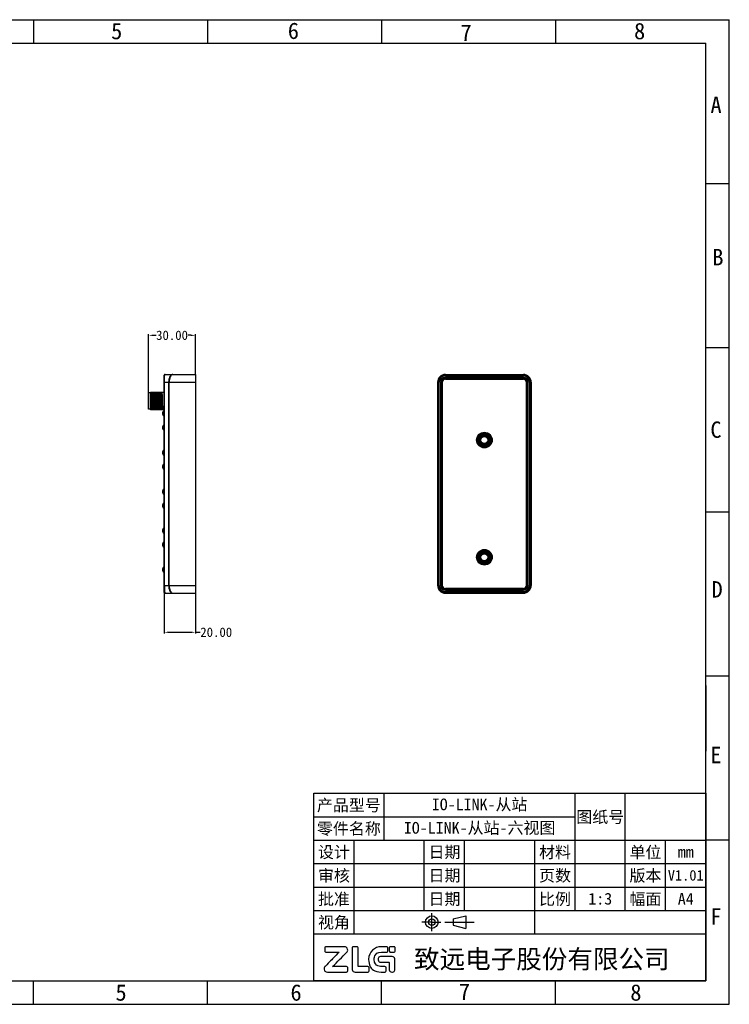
# Model space of a CAD drawing. Header units: inches. Extents: x 0 to 891, y 0 to 630.
# Tile 15 of 15: x 437 to 891, y 0 to 630. Entities that reach past the tile are written whole.
import ezdxf
from ezdxf.enums import TextEntityAlignment as Align

# ---------------------------------------------------------------- set-up
doc = ezdxf.new("R2010")
doc.units = ezdxf.units.IN
doc.header["$MEASUREMENT"] = 0
doc.layers.add('Dimension', color=150, linetype='Continuous')
doc.layers.add('Frame', color=7, linetype='Continuous')
doc.styles.get("Standard").update_dxf_attribs({"font": 'simsun.ttc', "height": 1.5})
doc.dimstyles.get("Standard").update_dxf_attribs({"dimtxt": 1.5, "dimasz": 0.75, "dimexe": 0.18, "dimexo": 0.0625, "dimgap": 0, "dimtad": 0, "dimtoh": 1, "dimzin": 0, "dimdsep": 46, "dimtxsty": 'Standard', "dimcen": 0, "dimclrd": 256, "dimclre": 256, "dimclrt": 30, "dimadec": 0, "dimazin": 0, "dimtfac": 1, "dimtofl": 0, "dimtmove": 0, "dimatfit": 3, "dimfxl": 1, "dimtolj": 1, "dimtzin": 0, "dimlwd": -1, "dimlwe": -1, "dimarcsym": 0})

# ---------------------------------------------------------------- blocks, each defined once
blk = doc.blocks.new('图框')
at = {"layer": 'Frame'}
for p, q in [((0, 210), (297, 210)), ((148.5, 210), (148.5, 205)), ((185.63, 210), (185.63, 205)), ((222.75, 210), (222.75, 205.11)), ((259.88, 210), (259.88, 205.11)), ((297, 0), (297, 210)), ((5, 205), (292, 205)), ((292, 5), (292, 205)), ((297, 175), (292, 175)), ((297, 140), (292, 140)), ((297, 105), (292, 105)), ((297, 70), (292, 70)), ((292.01, 67.97), (292.01, 53.97)), ((208.3, 45), (292, 45)), ((208.3, 5), (208.3, 45)), ((223.3, 35), (223.3, 45)), ((264.1, 20), (264.1, 45)), ((274.8, 20), (274.8, 45)), ((292, 45), (292, 5)), ((208.3, 40), (264.1, 40)), ((208.3, 35), (292, 35)), ((216.9, 15), (216.9, 35)), ((231.9, 20), (231.9, 35)), ((240.5, 20), (240.5, 35)), ((255.5, 15), (255.5, 35)), ((283.4, 20), (283.4, 35)), ((297, 35), (292, 35)), ((208.3, 30), (292, 30)), ((208.3, 25), (292, 25)), ((208.3, 20), (292, 20)), ((233.5, 15.63), (233.5, 19.41)), ((233.5, 17.52), (231.38, 17.52)), ((233.5, 17.52), (235.39, 17.52)), ((236.3, 17.52), (242.55, 17.52)), ((238.08, 18.2), (240.78, 18.87)), ((238.08, 18.2), (238.08, 16.85)), ((238.08, 16.85), (240.78, 16.17)), ((240.78, 18.87), (240.78, 16.17)), ((208.3, 15), (292, 15)), ((5, 5), (292, 5)), ((148.5, 0), (148.5, 5)), ((185.63, 0), (185.63, 5)), ((292, 5), (208.3, 5)), ((222.75, 0), (222.75, 5)), ((259.88, 0), (259.88, 5)), ((0, 0), (297, 0))]:
    blk.add_line(p, q, dxfattribs=at)
for radius in [1.35, 0.675]:
    blk.add_circle((233.5, 17.52), radius, dxfattribs=at)
for points in [[(210.91, 12.28), (210.91, 12.28), (210.77, 12.28), (210.65, 12.16), (210.65, 12.02)], [(210.65, 12.02), (210.65, 12.02), (210.65, 11.81), (210.65, 11.6), (210.65, 11.39)], [(210.65, 11.39), (210.65, 11.39), (210.65, 11.24), (210.77, 11.13), (210.91, 11.13)], [(213.71, 11.13), (213.71, 11.13), (212.71, 10.11), (211.72, 9.1), (210.72, 8.09)], [(214.82, 12.28), (214.82, 12.28), (213.52, 12.28), (212.21, 12.28), (210.91, 12.28)], [(210.91, 11.13), (210.91, 11.13), (211.84, 11.13), (212.78, 11.13), (213.71, 11.13)], [(212.33, 8.04), (213.33, 9.06), (214.33, 10.07), (215.33, 11.09)], [(215.54, 11.58), (215.54, 11.58), (215.54, 11.97), (215.2, 12.28), (214.82, 12.28)], [(215.33, 11.09), (215.33, 11.09), (215.46, 11.21), (215.54, 11.39), (215.54, 11.58)], [(216.74, 12.28), (216.74, 12.28), (216.6, 12.28), (216.48, 12.16), (216.48, 12.02)], [(216.48, 12.02), (216.48, 12.02), (216.48, 10.52), (216.48, 9.03), (216.48, 7.53)], [(217.49, 12.28), (217.49, 12.28), (217.24, 12.28), (216.99, 12.28), (216.74, 12.28)], [(217.75, 12.02), (217.75, 12.02), (217.75, 12.16), (217.63, 12.28), (217.49, 12.28)], [(217.75, 8.15), (217.75, 8.15), (217.75, 9.44), (217.75, 10.73), (217.75, 12.02)], [(222.76, 12.29), (221.28, 12.29), (220.04, 11.12), (220.01, 9.64)], [(221.21, 9.54), (221.21, 9.54), (221.18, 10.41), (221.88, 11.12), (222.74, 11.12)], [(222.74, 11.12), (222.74, 11.12), (223.11, 11.12), (223.48, 11.12), (223.85, 11.12)], [(223.85, 12.29), (223.85, 12.29), (223.48, 12.29), (223.12, 12.29), (222.76, 12.29)], [(224.08, 12.06), (224.08, 12.06), (224.08, 12.19), (223.97, 12.29), (223.85, 12.29)], [(223.85, 11.12), (223.85, 11.12), (223.97, 11.12), (224.08, 11.22), (224.08, 11.35)], [(224.08, 11.35), (224.08, 11.35), (224.08, 11.59), (224.08, 11.82), (224.08, 12.06)], [(224.66, 12.28), (224.66, 12.28), (224.53, 12.28), (224.43, 12.18), (224.43, 12.05)], [(224.43, 12.05), (224.43, 12.05), (224.43, 11.82), (224.43, 11.58), (224.43, 11.35)], [(224.43, 11.35), (224.43, 11.35), (224.43, 11.22), (224.53, 11.12), (224.66, 11.12)], [(225.44, 12.28), (225.44, 12.28), (225.18, 12.28), (224.92, 12.28), (224.66, 12.28)], [(224.66, 11.12), (224.66, 11.12), (224.92, 11.12), (225.18, 11.12), (225.44, 11.12)], [(225.66, 12.05), (225.66, 12.05), (225.66, 12.18), (225.56, 12.28), (225.44, 12.28)], [(225.44, 11.12), (225.56, 11.12), (225.66, 11.22), (225.66, 11.35)], [(225.66, 11.35), (225.66, 11.35), (225.66, 11.58), (225.66, 11.82), (225.66, 12.05)], [(220.01, 9.64), (220.01, 9.64), (219.98, 8.12), (221.21, 6.88), (222.71, 6.88)], [(222.78, 8.05), (222.78, 8.05), (221.94, 8.05), (221.23, 8.71), (221.21, 9.54)], [(222.62, 10.17), (222.62, 10.17), (222.29, 10.17), (222.03, 9.9), (222.03, 9.57)], [(222.03, 9.57), (222.03, 9.57), (222.04, 9.25), (222.31, 9), (222.63, 9)], [(225.02, 10.17), (224.22, 10.17), (223.42, 10.17), (222.62, 10.17)], [(222.63, 9), (222.63, 9), (223.16, 9), (223.68, 9), (224.21, 9)], [(224.21, 9), (224.21, 9), (224.31, 9), (224.39, 8.92), (224.39, 8.82)], [(224.39, 8.82), (224.39, 8.82), (224.39, 8.37), (224.39, 7.92), (224.39, 7.47)], [(225.61, 9.59), (225.61, 9.59), (225.61, 9.91), (225.35, 10.17), (225.02, 10.17)], [(225.61, 9.36), (225.61, 9.36), (225.61, 9.43), (225.61, 9.51), (225.61, 9.59)], [(225.61, 7.47), (225.61, 7.47), (225.61, 8.1), (225.61, 8.73), (225.61, 9.36)], [(210.72, 8.09), (210.72, 8.09), (210.59, 7.96), (210.51, 7.78), (210.51, 7.59)], [(210.51, 7.59), (210.51, 7.59), (210.51, 7.2), (210.84, 6.89), (211.23, 6.89)], [(211.23, 6.89), (211.23, 6.89), (212.59, 6.89), (213.94, 6.89), (215.29, 6.89)], [(215.29, 8.04), (215.29, 8.04), (214.3, 8.04), (213.32, 8.04), (212.33, 8.04)], [(215.55, 7.78), (215.55, 7.78), (215.55, 7.93), (215.44, 8.04), (215.29, 8.04)], [(215.29, 6.89), (215.29, 6.89), (215.44, 6.89), (215.55, 7.01), (215.55, 7.15)], [(215.55, 7.15), (215.55, 7.15), (215.55, 7.36), (215.55, 7.57), (215.55, 7.78)], [(216.48, 7.53), (216.48, 7.53), (216.48, 7.17), (216.77, 6.88), (217.13, 6.88)], [(217.13, 6.88), (217.13, 6.88), (218.03, 6.88), (218.93, 6.88), (219.84, 6.88)], [(217.85, 8.05), (217.85, 8.05), (217.79, 8.05), (217.75, 8.1), (217.75, 8.15)], [(219.84, 8.05), (219.17, 8.05), (218.51, 8.05), (217.85, 8.05)], [(220.1, 7.79), (220.1, 7.79), (220.1, 7.93), (219.98, 8.05), (219.84, 8.05)], [(219.84, 6.88), (219.84, 6.88), (219.98, 6.88), (220.1, 7), (220.1, 7.14)], [(220.1, 7.14), (220.1, 7.14), (220.1, 7.36), (220.1, 7.58), (220.1, 7.79)], [(222.71, 6.88), (222.71, 6.88), (222.97, 6.88), (223.23, 6.88), (223.49, 6.88)], [(223.49, 8.05), (223.49, 8.05), (223.25, 8.05), (223.01, 8.05), (222.78, 8.05)], [(223.75, 7.79), (223.75, 7.79), (223.75, 7.93), (223.63, 8.05), (223.49, 8.05)], [(223.49, 6.88), (223.49, 6.88), (223.63, 6.88), (223.75, 7), (223.75, 7.14)], [(223.75, 7.14), (223.75, 7.14), (223.75, 7.36), (223.75, 7.58), (223.75, 7.79)], [(224.39, 7.47), (224.39, 7.47), (224.39, 7.15), (224.65, 6.88), (224.97, 6.88)], [(224.97, 6.88), (224.97, 6.88), (224.99, 6.88), (225.01, 6.88), (225.02, 6.88)], [(225.02, 6.88), (225.02, 6.88), (225.35, 6.88), (225.61, 7.15), (225.61, 7.47)]]:
    blk.add_open_spline(points, degree=3, dxfattribs=at)
for s, height, p in [('5', 3.5, (165.05, 205.83)), ('6', 3.5, (202.76, 205.89)), ('7', 3.5, (239.63, 205.48)), ('8', 3.5, (276.67, 205.83)), ('A', 3.5, (292.98, 190.08)), ('B', 3.5, (293.38, 157.6)), ('C', 3.5, (292.95, 120.81)), ('D', 3.5, (293.21, 86.75)), ('E', 3.5, (292.94, 51.42)), ('F', 3.5, (292.93, 16.96)), ('致远电子股份有限公司', 4, (229.7, 7.65)), ('5', 3.5, (165.98, 0.77)), ('6', 3.5, (203.33, 0.77)), ('7', 3.5, (239.28, 0.93)), ('8', 3.5, (275.87, 0.77))]:
    blk.add_text(s, height=height, dxfattribs=at).set_placement(p)
for s, p in [('产品型号', (215.8, 42.5)), ('图纸号', (269.45, 40)), ('零件名称', (215.8, 37.5)), ('设计', (212.6, 32.5)), ('日期', (236.2, 32.5)), ('材料', (259.8, 32.5)), ('单位', (279.1, 32.5)), ('mm', (287.7, 32.5)), ('审核', (212.6, 27.5)), ('页数', (259.8, 27.5)), ('版本', (279.1, 27.5)), ('日期', (236.2, 27.5)), ('批准', (212.6, 22.5)), ('日期', (236.2, 22.5)), ('比例', (259.8, 22.5)), ('幅面', (279.1, 22.5)), ('A4', (287.7, 22.5)), ('视角', (212.6, 17.5))]:
    blk.add_text(s, height=2.5, dxfattribs=at).set_placement(p, align=Align.MIDDLE)
blk = doc.blocks.new('*D101')
at = {"layer": 'Defpoints', "color": 0}
for p in [(529.16, 263.54), (549.16, 263.04), (549.16, 238.04)]:
    blk.add_point(p, dxfattribs=at)
at = {"layer": 'Dimension'}
for p, q in [((529.16, 263.29), (529.16, 237.32)), ((549.16, 262.79), (549.16, 237.32)), ((532.16, 238.04), (546.16, 238.04)), ((549.16, 238.04), (552.16, 238.04))]:
    blk.add_line(p, q, dxfattribs=at)
for points in [[(532.16, 238.54), (532.16, 237.54), (529.16, 238.04)], [(546.16, 237.54), (546.16, 238.54), (549.16, 238.04)]]:
    blk.add_solid(points, dxfattribs=at)
at = {"layer": 'Dimension', "color": 30, "insert": (562.45, 238.04), "char_height": 6, "attachment_point": 5}
blk.add_mtext('\\A1;20.00', dxfattribs=at)
blk = doc.blocks.new('*D102')
at = {"layer": 'Defpoints', "color": 0}
for p in [(519.16, 428.04), (549.16, 403.04), (519.16, 391.29)]:
    blk.add_point(p, dxfattribs=at)
at = {"layer": 'Dimension'}
for p, q in [((519.16, 391.54), (519.16, 428.76)), ((549.16, 403.29), (549.16, 428.76)), ((522.16, 428.04), (523.9, 428.04)), ((546.16, 428.04), (544.41, 428.04))]:
    blk.add_line(p, q, dxfattribs=at)
for points in [[(522.16, 428.54), (522.16, 427.54), (519.16, 428.04)], [(546.16, 427.54), (546.16, 428.54), (549.16, 428.04)]]:
    blk.add_solid(points, dxfattribs=at)
at = {"layer": 'Dimension', "color": 30, "insert": (534.16, 428.04), "char_height": 6, "attachment_point": 5}
blk.add_mtext('\\A1;30.00', dxfattribs=at)

msp = doc.modelspace()

# ---------------------------------------------------------------- linework, layer by layer
for p, q in [((529.156, 263.536), (529.156, 402.536)), ((529.156, 398.036), (549.156, 398.036)), ((529.24, 268.036), (529.24, 398.036)), ((529.656, 403.036), (549.156, 403.036)), ((531.937, 398.036), (531.937, 268.036)), ((532.353, 268.036), (532.353, 398.036)), ((549.156, 403.036), (549.156, 263.036)), ((704.156, 398.036), (704.156, 268.036)), ((704.606, 398.036), (704.606, 268.036)), ((704.606, 398.036), (705.206, 398.036)), ((704.906, 268.036), (704.906, 398.036)), ((705.206, 268.036), (705.206, 398.036)), ((706.106, 398.036), (706.106, 268.036)), ((706.106, 398.036), (706.706, 398.036)), ((706.406, 398.036), (706.406, 268.036)), ((706.706, 268.036), (706.706, 398.036)), ((707.156, 398.036), (707.156, 268.036)), ((707.156, 268.036), (707.156, 398.036)), ((709.156, 403.036), (759.156, 403.036)), ((709.156, 401.986), (709.156, 402.586)), ((759.156, 402.586), (709.156, 402.586)), ((709.156, 402.286), (759.156, 402.286)), ((709.156, 401.986), (759.156, 401.986)), ((709.156, 400.486), (709.156, 401.086)), ((759.156, 401.086), (709.156, 401.086)), ((759.156, 400.786), (709.156, 400.786)), ((709.156, 400.486), (759.156, 400.486)), ((759.156, 400.036), (709.156, 400.036)), ((709.156, 400.036), (759.156, 400.036)), ((759.156, 402.586), (759.156, 401.986)), ((759.156, 401.086), (759.156, 400.486)), ((761.156, 398.036), (761.156, 268.036)), ((761.156, 268.036), (761.156, 398.036)), ((761.606, 398.036), (761.606, 268.036)), ((761.606, 398.036), (762.206, 398.036)), ((761.906, 268.036), (761.906, 398.036)), ((762.206, 268.036), (762.206, 398.036)), ((763.106, 398.036), (763.106, 268.036)), ((763.106, 398.036), (763.706, 398.036)), ((763.406, 398.036), (763.406, 268.036)), ((763.706, 268.036), (763.706, 398.036)), ((764.156, 398.036), (764.156, 268.036)), ((519.156, 380.786), (519.156, 391.286)), ((520.156, 391.286), (519.156, 391.286)), ((520.156, 391.286), (520.406, 391.536)), ((520.156, 391.286), (520.156, 380.786)), ((520.27, 391.241), (520.27, 388.046)), ((521.006, 391.536), (520.406, 391.536)), ((521.089, 391.392), (521.006, 391.536)), ((521.231, 391.399), (521.085, 391.399)), ((521.306, 391.536), (521.228, 391.401)), ((522.007, 391.536), (521.306, 391.536)), ((522.09, 391.391), (522.006, 391.536)), ((522.085, 391.399), (522.231, 391.399)), ((522.23, 391.398), (522.086, 391.398)), ((522.306, 391.536), (522.228, 391.401)), ((522.231, 391.4), (522.31, 391.536)), ((522.231, 391.4), (522.231, 391.4)), ((523.007, 391.536), (522.306, 391.536)), ((523.089, 391.392), (523.007, 391.536)), ((523.231, 391.399), (523.085, 391.399)), ((523.306, 391.536), (523.228, 391.401)), ((524.007, 391.536), (523.306, 391.536)), ((524.09, 391.392), (524.006, 391.536)), ((524.231, 391.399), (524.085, 391.399)), ((524.306, 391.536), (524.228, 391.401)), ((525.007, 391.536), (524.306, 391.536)), ((525.09, 391.391), (525.006, 391.536)), ((525.086, 391.398), (525.231, 391.398)), ((525.306, 391.536), (525.227, 391.4)), ((525.231, 391.399), (525.31, 391.536)), ((525.231, 391.399), (525.231, 391.399)), ((526.007, 391.536), (525.306, 391.536)), ((526.089, 391.392), (526.007, 391.536)), ((526.231, 391.399), (526.085, 391.399)), ((526.306, 391.536), (526.228, 391.401)), ((527.007, 391.536), (526.306, 391.536)), ((527.09, 391.392), (527.006, 391.536)), ((527.231, 391.399), (527.085, 391.399)), ((527.306, 391.536), (527.228, 391.401)), ((529.156, 391.536), (527.306, 391.536)), ((520.906, 383.907), (520.906, 388.164)), ((520.156, 380.786), (519.156, 380.786)), ((520.156, 380.786), (520.406, 380.536)), ((520.406, 380.536), (520.506, 380.536)), ((520.507, 380.536), (520.584, 380.67)), ((520.581, 380.672), (520.727, 380.672)), ((520.723, 380.679), (520.806, 380.536)), ((520.806, 380.536), (521.507, 380.536)), ((521.507, 380.536), (521.584, 380.671)), ((521.581, 380.672), (521.727, 380.672)), ((521.723, 380.679), (521.806, 380.536)), ((521.806, 380.536), (522.506, 380.536)), ((522.506, 380.536), (522.585, 380.671)), ((522.582, 380.673), (522.726, 380.673)), ((522.722, 380.681), (522.806, 380.536)), ((522.806, 380.536), (523.507, 380.536)), ((523.507, 380.536), (523.584, 380.67)), ((523.581, 380.672), (523.727, 380.672)), ((523.723, 380.679), (523.806, 380.536)), ((523.806, 380.536), (524.507, 380.536)), ((524.507, 380.536), (524.585, 380.671)), ((524.581, 380.673), (524.726, 380.673)), ((524.723, 380.68), (524.806, 380.536)), ((524.806, 380.536), (525.506, 380.536)), ((525.506, 380.536), (525.585, 380.671)), ((525.582, 380.673), (525.726, 380.673)), ((525.722, 380.681), (525.806, 380.536)), ((525.806, 380.536), (526.507, 380.536)), ((526.507, 380.536), (526.584, 380.67)), ((526.581, 380.672), (526.727, 380.672)), ((526.723, 380.679), (526.806, 380.536)), ((526.806, 380.536), (527.507, 380.536)), ((527.507, 380.536), (527.585, 380.671)), ((527.581, 380.673), (527.726, 380.673)), ((527.723, 380.68), (527.806, 380.536)), ((527.806, 380.536), (529.156, 380.536)), ((528.956, 376.386), (528.956, 379.686)), ((528.956, 379.686), (529.156, 379.686)), ((528.956, 376.386), (529.156, 376.386)), ((528.956, 367.386), (528.956, 370.686)), ((529.156, 370.686), (528.956, 370.686)), ((529.156, 367.386), (528.956, 367.386)), ((528.956, 351.386), (528.956, 354.686)), ((529.156, 354.686), (528.956, 354.686)), ((529.156, 351.386), (528.956, 351.386)), ((528.956, 342.386), (528.956, 345.686)), ((529.156, 345.686), (528.956, 345.686)), ((529.156, 342.386), (528.956, 342.386)), ((528.956, 326.386), (528.956, 329.686)), ((529.156, 329.686), (528.956, 329.686)), ((529.156, 326.386), (528.956, 326.386)), ((529.156, 320.686), (528.956, 320.686)), ((528.956, 317.386), (528.956, 320.686)), ((529.156, 317.386), (528.956, 317.386)), ((529.156, 304.686), (528.956, 304.686)), ((528.956, 301.386), (528.956, 304.686)), ((529.156, 301.386), (528.956, 301.386)), ((529.156, 295.686), (528.956, 295.686)), ((528.956, 292.386), (528.956, 295.686)), ((529.156, 292.386), (528.956, 292.386)), ((529.156, 279.686), (528.956, 279.686)), ((528.956, 276.386), (528.956, 279.686)), ((529.156, 276.386), (528.956, 276.386)), ((529.156, 268.036), (549.156, 268.036)), ((705.206, 268.036), (704.606, 268.036)), ((706.706, 268.036), (706.106, 268.036)), ((759.156, 266.036), (709.156, 266.036)), ((709.156, 266.036), (759.156, 266.036)), ((759.156, 265.586), (709.156, 265.586)), ((709.156, 264.986), (709.156, 265.586)), ((709.156, 265.286), (759.156, 265.286)), ((709.156, 264.986), (759.156, 264.986)), ((759.156, 265.586), (759.156, 264.986)), ((762.206, 268.036), (761.606, 268.036)), ((763.706, 268.036), (763.106, 268.036)), ((529.656, 263.036), (549.156, 263.036)), ((759.156, 264.086), (709.156, 264.086)), ((709.156, 263.486), (709.156, 264.086)), ((759.156, 263.786), (709.156, 263.786)), ((709.156, 263.486), (759.156, 263.486)), ((709.156, 263.036), (759.156, 263.036)), ((759.156, 264.086), (759.156, 263.486))]:
    msp.add_line(p, q)
for centre, radius in [((734.156, 361.036), 5), ((734.156, 361.036), 5), ((734.156, 361.036), 4.55), ((734.156, 361.036), 4.25), ((734.156, 361.036), 3.95), ((734.156, 361.036), 3.3), ((734.156, 361.036), 3), ((734.156, 361.036), 2.7), ((734.156, 361.036), 2.25), ((734.156, 286.036), 5), ((734.156, 286.036), 5), ((734.156, 286.036), 4.55), ((734.156, 286.036), 4.25), ((734.156, 286.036), 3.95), ((734.156, 286.036), 3.3), ((734.156, 286.036), 3), ((734.156, 286.036), 2.7), ((734.156, 286.036), 2.25)]:
    msp.add_circle(centre, radius)
for centre, radius, start, end in [((529.656, 402.536), 0.5, 90, 180), ((709.156, 398.036), 5, 90, 180), ((709.156, 398.036), 4.55, 90, 180), ((709.156, 398.036), 4.25, 90, 180), ((709.156, 398.036), 3.95, 90, 180), ((709.156, 398.036), 3.05, 90, 180), ((709.156, 398.036), 2.75, 90, 180), ((709.156, 398.036), 2.45, 90, 180), ((709.156, 398.036), 2, 90, 180), ((709.156, 398.036), 2, 90, 180), ((759.156, 398.036), 5, 0, 90), ((759.156, 398.036), 4.55, 0, 90), ((759.156, 398.036), 4.25, 0, 90), ((759.156, 398.036), 3.95, 0, 90), ((759.156, 398.036), 3.05, 0, 90), ((759.156, 398.036), 2.75, 0, 90), ((759.156, 398.036), 2.45, 0, 90), ((759.156, 398.036), 2, 0, 90), ((759.156, 398.036), 2, 0, 90), ((529.817, 378.036), 1.861, 117.564452, 242.435548), ((529.817, 369.036), 1.861, 117.564452, 242.435548), ((529.817, 369.036), 1.861, 117.564452, 242.435548), ((529.817, 353.036), 1.861, 117.564452, 242.435548), ((529.817, 353.036), 1.861, 117.564452, 242.435548), ((529.817, 344.036), 1.861, 117.564452, 242.435548), ((529.817, 328.036), 1.861, 117.564452, 242.435548), ((529.817, 319.036), 1.861, 117.564452, 242.435548), ((529.817, 303.036), 1.861, 117.564452, 242.435548), ((529.817, 294.036), 1.861, 117.564452, 242.435548), ((529.817, 278.036), 1.861, 117.564452, 242.435548), ((709.156, 268.036), 5, 180, 270), ((709.156, 268.036), 4.55, 180, 270), ((709.156, 268.036), 4.25, 180, 270), ((709.156, 268.036), 3.95, 180, 270), ((709.156, 268.036), 3.05, 180, 270), ((709.156, 268.036), 2.75, 180, 270), ((709.156, 268.036), 2.45, 180, 270), ((709.156, 268.036), 2, 180, 270), ((709.156, 268.036), 2, 180, 270), ((759.156, 268.036), 5, 270, 0), ((759.156, 268.036), 4.55, 270, 360), ((759.156, 268.036), 4.25, 270, 0), ((759.156, 268.036), 3.95, 270, 0), ((759.156, 268.036), 3.05, 270, 360), ((759.156, 268.036), 2.75, 270, 360), ((759.156, 268.036), 2.45, 270, 0), ((759.156, 268.036), 2, 270, 0), ((759.156, 268.036), 2, 270, 0), ((529.656, 263.536), 0.5, 180, 270)]:
    msp.add_arc(centre, radius, start, end)
for points, knots in [([(529.24, 398.036), (529.242, 398.468), (529.248, 399.269), (529.284, 400.359), (529.333, 401.237), (529.389, 401.908), (529.45, 402.4), (529.509, 402.736), (529.565, 402.931), (529.615, 403.016), (529.644, 403.036), (529.656, 403.036)], [0, 0, 0, 0, 0.2566832, 0.4751838, 0.6471623, 0.7781066, 0.8744874, 0.9410939, 0.981447, 0.992975, 1, 1, 1, 1]), ([(534.762, 403.036), (534.585, 403.036), (534.215, 402.972), (533.692, 402.696), (533.21, 402.25), (532.782, 401.646), (532.422, 400.895), (532.045, 399.694), (531.939, 398.708), (531.937, 398.036)], [0, 0, 0, 0, 0.0848788, 0.1766092, 0.2796874, 0.397212, 0.5301684, 0.6774675, 1, 1, 1, 1]), ([(534.762, 403.036), (534.61, 403.035), (534.288, 402.97), (533.843, 402.69), (533.436, 402.245), (533.072, 401.643), (532.767, 400.895), (532.533, 400.021), (532.388, 399.054), (532.354, 398.38), (532.354, 398.036)], [0, 0, 0, 0, 0.0760461, 0.1602313, 0.2590726, 0.3756165, 0.5107082, 0.6625109, 0.8276741, 1, 1, 1, 1]), ([(520.77, 386.036), (520.75, 386.343), (520.71, 386.947), (520.651, 387.828), (520.59, 388.653), (520.53, 389.397), (520.477, 389.958), (520.433, 390.351), (520.401, 390.598), (520.37, 390.811), (520.338, 390.988), (520.307, 391.128), (520.283, 391.208), (520.27, 391.241)], [0, 0, 0, 0, 0.1766102, 0.3468404, 0.5061738, 0.6502506, 0.7749656, 0.8289151, 0.876712, 0.9179762, 0.9524066, 0.9797945, 1, 1, 1, 1]), ([(520.27, 391.24), (520.276, 391.195), (520.286, 391.091), (520.306, 390.832), (520.33, 390.416), (520.357, 389.816), (520.385, 389.097), (520.413, 388.282), (520.441, 387.396), (520.468, 386.466), (520.496, 385.523), (520.524, 384.597), (520.552, 383.715), (520.576, 383.022), (520.595, 382.511), (520.609, 382.167), (520.623, 381.854), (520.637, 381.575), (520.651, 381.33), (520.665, 381.122), (520.677, 380.974), (520.687, 380.874), (520.694, 380.815), (520.701, 380.766), (520.708, 380.728), (520.715, 380.7), (520.72, 380.685), (520.723, 380.679)], [0, 0, 0, 0, 0.0128912, 0.0295747, 0.0737675, 0.1311079, 0.1998744, 0.2778513, 0.3626127, 0.451471, 0.5416251, 0.6302343, 0.7145105, 0.791771, 0.82702, 0.8596355, 0.8893299, 0.9158861, 0.9391203, 0.9588441, 0.9748877, 0.981487, 0.9871199, 0.9917838, 0.9954794, 0.9982122, 1, 1, 1, 1]), ([(520.906, 388.163), (520.899, 388.528), (520.886, 389.211), (520.869, 390.03), (520.854, 390.605), (520.844, 390.964), (520.834, 391.268), (520.826, 391.453), (520.822, 391.536)], [0, 0, 0, 0, 0.3244841, 0.6071728, 0.7288509, 0.8356145, 0.9263569, 1, 1, 1, 1]), ([(521.089, 391.392), (521.093, 391.386), (521.099, 391.369), (521.106, 391.337), (521.113, 391.293), (521.121, 391.236), (521.128, 391.167), (521.139, 391.052), (521.152, 390.879), (521.167, 390.638), (521.183, 390.354), (521.198, 390.029), (521.213, 389.668), (521.228, 389.273), (521.249, 388.689), (521.275, 387.904), (521.305, 386.918), (521.335, 385.899), (521.365, 384.885), (521.391, 384.061), (521.412, 383.432), (521.427, 382.994), (521.442, 382.584), (521.457, 382.206), (521.473, 381.864), (521.488, 381.561), (521.503, 381.3), (521.518, 381.082), (521.531, 380.93), (521.542, 380.831), (521.55, 380.776), (521.557, 380.732), (521.563, 380.704), (521.569, 380.687), (521.573, 380.678), (521.578, 380.672), (521.581, 380.672)], [0, 0, 0, 0, 0.0019457, 0.0050071, 0.0092079, 0.0145401, 0.0209885, 0.028537, 0.0468775, 0.0694322, 0.0960004, 0.1263245, 0.1600987, 0.1970304, 0.2367994, 0.3232624, 0.4162658, 0.5123699, 0.607991, 0.6995791, 0.7428018, 0.783747, 0.8220344, 0.857335, 0.8893161, 0.9176625, 0.9421017, 0.9624357, 0.978501, 0.9848746, 0.9901153, 0.9942212, 0.9971994, 0.9982731, 0.99908, 1, 1, 1, 1]), ([(521.231, 391.399), (521.234, 391.399), (521.239, 391.393), (521.243, 391.385), (521.249, 391.369), (521.255, 391.341), (521.262, 391.298), (521.27, 391.244), (521.281, 391.148), (521.294, 390.999), (521.308, 390.787), (521.323, 390.532), (521.338, 390.237), (521.353, 389.903), (521.368, 389.534), (521.383, 389.134), (521.398, 388.705), (521.419, 388.089), (521.444, 387.279), (521.474, 386.282), (521.504, 385.275), (521.533, 384.296), (521.563, 383.38), (521.589, 382.671), (521.609, 382.16), (521.624, 381.827), (521.639, 381.532), (521.654, 381.279), (521.669, 381.068), (521.684, 380.902), (521.696, 380.793), (521.708, 380.729), (521.713, 380.705), (521.716, 380.696)], [0, 0, 0, 0, 0.0009054, 0.0016967, 0.0027499, 0.0056756, 0.0097104, 0.0148476, 0.0210739, 0.036736, 0.0565845, 0.0804649, 0.1081689, 0.1394203, 0.1739268, 0.2114106, 0.2515327, 0.2939082, 0.3838792, 0.478108, 0.5731721, 0.6656332, 0.7521777, 0.8296255, 0.8640727, 0.8952442, 0.9228432, 0.9466089, 0.9663626, 0.9819439, 0.9931771, 0.9971374, 1, 1, 1, 1]), ([(521.664, 391.536), (521.673, 391.401), (521.69, 391.096), (521.722, 390.359), (521.76, 389.232), (521.804, 387.703), (521.833, 386.608), (521.848, 386.036)], [0, 0, 0, 0, 0.0735421, 0.1664819, 0.4024341, 0.6882156, 1, 1, 1, 1]), ([(521.964, 386.036), (521.949, 386.608), (521.92, 387.703), (521.882, 389.029), (521.85, 389.986), (521.827, 390.589), (521.805, 391.096), (521.788, 391.401), (521.779, 391.536)], [0, 0, 0, 0, 0.3117845, 0.597566, 0.7231185, 0.833519, 0.9264587, 1, 1, 1, 1]), ([(522.582, 380.673), (522.579, 380.673), (522.574, 380.679), (522.57, 380.687), (522.566, 380.698), (522.563, 380.712), (522.557, 380.737), (522.551, 380.775), (522.543, 380.83), (522.532, 380.928), (522.519, 381.08), (522.504, 381.297), (522.489, 381.558), (522.474, 381.86), (522.458, 382.202), (522.443, 382.579), (522.428, 382.989), (522.413, 383.427), (522.392, 384.056), (522.366, 384.881), (522.336, 385.895), (522.306, 386.914), (522.276, 387.901), (522.25, 388.686), (522.229, 389.27), (522.214, 389.666), (522.199, 390.028), (522.183, 390.352), (522.168, 390.636), (522.153, 390.878), (522.14, 391.051), (522.129, 391.166), (522.122, 391.235), (522.114, 391.291), (522.107, 391.336), (522.099, 391.368), (522.094, 391.385), (522.09, 391.391)], [0, 0, 0, 0, 0.0008926, 0.0016806, 0.0027356, 0.0040674, 0.0056808, 0.0097603, 0.0149729, 0.0213069, 0.0372816, 0.0575625, 0.081978, 0.1102799, 0.1422135, 0.1774977, 0.2157858, 0.2567227, 0.2999404, 0.3915566, 0.4872291, 0.5833946, 0.6764779, 0.7630106, 0.8028087, 0.8397896, 0.8735989, 0.9039415, 0.9305312, 0.9531032, 0.9714737, 0.9790325, 0.9854802, 0.9907995, 0.9949856, 0.9980439, 1, 1, 1, 1]), ([(522.231, 391.4), (522.235, 391.4), (522.239, 391.393), (522.243, 391.384), (522.249, 391.367), (522.255, 391.338), (522.263, 391.295), (522.27, 391.239), (522.278, 391.17), (522.285, 391.09), (522.296, 390.96), (522.309, 390.768), (522.324, 390.507), (522.339, 390.203), (522.355, 389.862), (522.37, 389.484), (522.385, 389.074), (522.4, 388.636), (522.42, 388.007), (522.447, 387.183), (522.477, 386.169), (522.506, 385.151), (522.537, 384.165), (522.563, 383.381), (522.584, 382.798), (522.598, 382.404), (522.614, 382.042), (522.629, 381.718), (522.645, 381.434), (522.66, 381.193), (522.673, 381.02), (522.683, 380.905), (522.691, 380.837), (522.698, 380.78), (522.706, 380.736), (522.713, 380.704), (522.719, 380.686), (522.722, 380.68)], [0, 0, 0, 0, 0.0009455, 0.001781, 0.0028787, 0.0058856, 0.0100126, 0.0152722, 0.0216616, 0.0291751, 0.0377921, 0.0582195, 0.0827206, 0.1110638, 0.143002, 0.1782815, 0.2166092, 0.2575914, 0.3008134, 0.3923574, 0.4879329, 0.5839773, 0.6769526, 0.7633782, 0.8030707, 0.8399563, 0.8737208, 0.9040558, 0.9306559, 0.9532078, 0.971497, 0.9790125, 0.9854285, 0.9907366, 0.9949312, 0.9980125, 1, 1, 1, 1]), ([(522.664, 391.536), (522.673, 391.401), (522.69, 391.096), (522.722, 390.359), (522.76, 389.232), (522.804, 387.703), (522.833, 386.608), (522.848, 386.036)], [0, 0, 0, 0, 0.0735418, 0.1664816, 0.4024339, 0.6882155, 1, 1, 1, 1]), ([(522.964, 386.036), (522.949, 386.608), (522.92, 387.703), (522.876, 389.232), (522.838, 390.359), (522.805, 391.096), (522.788, 391.401), (522.779, 391.536)], [0, 0, 0, 0, 0.3117846, 0.5975663, 0.8335187, 0.9264585, 1, 1, 1, 1]), ([(523.582, 380.673), (523.579, 380.673), (523.574, 380.679), (523.57, 380.688), (523.564, 380.705), (523.558, 380.733), (523.55, 380.777), (523.543, 380.833), (523.532, 380.931), (523.519, 381.084), (523.504, 381.301), (523.489, 381.562), (523.473, 381.865), (523.458, 382.207), (523.443, 382.585), (523.428, 382.995), (523.412, 383.433), (523.392, 384.061), (523.366, 384.886), (523.336, 385.899), (523.306, 386.918), (523.276, 387.904), (523.25, 388.688), (523.229, 389.272), (523.214, 389.667), (523.199, 390.028), (523.183, 390.353), (523.168, 390.637), (523.153, 390.878), (523.14, 391.051), (523.129, 391.166), (523.122, 391.235), (523.114, 391.291), (523.107, 391.336), (523.099, 391.368), (523.094, 391.385), (523.09, 391.391)], [0, 0, 0, 0, 0.0009245, 0.0017374, 0.0028184, 0.0058111, 0.009927, 0.0151682, 0.0215311, 0.037584, 0.0579312, 0.0823789, 0.1107249, 0.142699, 0.1779916, 0.2162906, 0.2572396, 0.3004458, 0.3920316, 0.4876453, 0.5837379, 0.6767379, 0.7631961, 0.8029488, 0.8398873, 0.8736775, 0.9039874, 0.9305413, 0.9531106, 0.9714702, 0.9790152, 0.9854539, 0.990776, 0.9949733, 0.9980429, 1, 1, 1, 1]), ([(523.231, 391.399), (523.234, 391.399), (523.239, 391.393), (523.243, 391.384), (523.249, 391.367), (523.255, 391.338), (523.263, 391.294), (523.27, 391.237), (523.281, 391.138), (523.293, 390.984), (523.308, 390.766), (523.324, 390.504), (523.339, 390.201), (523.355, 389.859), (523.37, 389.481), (523.385, 389.071), (523.4, 388.633), (523.415, 388.17), (523.431, 387.688), (523.452, 387.019), (523.477, 386.166), (523.506, 385.148), (523.538, 384.163), (523.563, 383.379), (523.583, 382.796), (523.599, 382.401), (523.614, 382.04), (523.63, 381.716), (523.645, 381.433), (523.66, 381.192), (523.672, 381.02), (523.683, 380.905), (523.691, 380.836), (523.699, 380.779), (523.706, 380.735), (523.714, 380.703), (523.719, 380.685), (523.723, 380.679)], [0, 0, 0, 0, 0.0009431, 0.0017668, 0.0028597, 0.0058838, 0.0100466, 0.0153511, 0.021784, 0.0379541, 0.0583778, 0.0828538, 0.1111781, 0.1431396, 0.1784785, 0.2168299, 0.2578043, 0.3010114, 0.3460597, 0.3925517, 0.4881379, 0.5841745, 0.677133, 0.7634702, 0.8031609, 0.8400634, 0.8738428, 0.904161, 0.9306769, 0.9531483, 0.9714309, 0.9789597, 0.9853939, 0.990721, 0.9949315, 0.9980208, 1, 1, 1, 1]), ([(523.664, 391.536), (523.673, 391.401), (523.69, 391.096), (523.722, 390.359), (523.76, 389.232), (523.804, 387.703), (523.833, 386.608), (523.848, 386.036)], [0, 0, 0, 0, 0.0735416, 0.1664814, 0.4024338, 0.6882154, 1, 1, 1, 1]), ([(523.964, 386.036), (523.949, 386.608), (523.92, 387.703), (523.882, 389.029), (523.85, 389.986), (523.827, 390.589), (523.805, 391.096), (523.788, 391.401), (523.779, 391.536)], [0, 0, 0, 0, 0.3117845, 0.597566, 0.7231185, 0.833519, 0.9264588, 1, 1, 1, 1]), ([(524.582, 380.673), (524.578, 380.674), (524.574, 380.68), (524.57, 380.689), (524.564, 380.706), (524.557, 380.735), (524.55, 380.779), (524.542, 380.835), (524.535, 380.903), (524.527, 380.984), (524.517, 381.114), (524.503, 381.305), (524.488, 381.567), (524.473, 381.871), (524.458, 382.213), (524.443, 382.591), (524.427, 383.001), (524.412, 383.439), (524.391, 384.068), (524.366, 384.892), (524.336, 385.905), (524.306, 386.923), (524.275, 387.908), (524.25, 388.692), (524.229, 389.275), (524.214, 389.67), (524.198, 390.031), (524.183, 390.354), (524.168, 390.638), (524.153, 390.879), (524.14, 391.051), (524.129, 391.167), (524.122, 391.235), (524.114, 391.292), (524.107, 391.336), (524.099, 391.368), (524.094, 391.385), (524.09, 391.391)], [0, 0, 0, 0, 0.0009509, 0.0017797, 0.0028767, 0.0059051, 0.010066, 0.0153575, 0.0217672, 0.0292804, 0.0378819, 0.0582846, 0.0828053, 0.1111952, 0.1431977, 0.1785331, 0.2168557, 0.2578095, 0.3010277, 0.3926017, 0.4881816, 0.5842173, 0.6771466, 0.763517, 0.8032344, 0.8401389, 0.8738757, 0.904151, 0.9306823, 0.9532044, 0.971533, 0.979075, 0.9855095, 0.9908188, 0.9949969, 0.9980494, 1, 1, 1, 1]), ([(524.23, 391.399), (524.234, 391.399), (524.238, 391.393), (524.242, 391.384), (524.246, 391.373), (524.25, 391.36), (524.255, 391.335), (524.262, 391.296), (524.269, 391.241), (524.28, 391.143), (524.294, 390.991), (524.309, 390.775), (524.324, 390.514), (524.339, 390.211), (524.354, 389.869), (524.369, 389.492), (524.385, 389.082), (524.4, 388.644), (524.421, 388.016), (524.446, 387.191), (524.476, 386.177), (524.507, 385.157), (524.533, 384.322), (524.553, 383.679), (524.568, 383.227), (524.583, 382.802), (524.599, 382.406), (524.614, 382.044), (524.63, 381.719), (524.644, 381.436), (524.659, 381.194), (524.672, 381.021), (524.683, 380.906), (524.691, 380.836), (524.699, 380.78), (524.706, 380.735), (524.714, 380.703), (524.719, 380.685), (524.723, 380.679)], [0, 0, 0, 0, 0.0009016, 0.0016984, 0.0027625, 0.0041026, 0.0057226, 0.0098068, 0.0150163, 0.0213437, 0.0373085, 0.0575889, 0.0820008, 0.1103126, 0.1422635, 0.1775425, 0.2158181, 0.2567451, 0.2999448, 0.3915484, 0.4872028, 0.583351, 0.6764104, 0.7206811, 0.7629079, 0.8027061, 0.8397066, 0.8735464, 0.9038706, 0.9304108, 0.9529669, 0.9713531, 0.9789312, 0.9854072, 0.9907634, 0.9949832, 0.9980577, 1, 1, 1, 1]), ([(524.664, 391.536), (524.673, 391.401), (524.69, 391.096), (524.722, 390.359), (524.76, 389.232), (524.804, 387.703), (524.833, 386.608), (524.848, 386.036)], [0, 0, 0, 0, 0.0735418, 0.1664816, 0.4024339, 0.6882155, 1, 1, 1, 1]), ([(524.964, 386.036), (524.949, 386.608), (524.92, 387.703), (524.882, 389.029), (524.85, 389.986), (524.827, 390.589), (524.805, 391.096), (524.788, 391.401), (524.779, 391.536)], [0, 0, 0, 0, 0.3117845, 0.597566, 0.7231185, 0.833519, 0.9264587, 1, 1, 1, 1]), ([(525.09, 391.391), (525.091, 391.39), (525.094, 391.385), (525.095, 391.379), (525.097, 391.375)], [0, 0, 0, 0, 0.2031698, 1, 1, 1, 1]), ([(525.097, 391.375), (525.1, 391.365), (525.106, 391.341), (525.117, 391.278), (525.13, 391.168), (525.144, 391.001), (525.159, 390.789), (525.174, 390.534), (525.189, 390.239), (525.204, 389.906), (525.225, 389.395), (525.25, 388.685), (525.28, 387.768), (525.31, 386.788), (525.339, 385.781), (525.369, 384.783), (525.394, 383.973), (525.415, 383.358), (525.43, 382.93), (525.445, 382.53), (525.46, 382.162), (525.475, 381.829), (525.49, 381.534), (525.505, 381.279), (525.52, 381.068), (525.533, 380.921), (525.544, 380.827), (525.551, 380.773), (525.558, 380.731), (525.565, 380.704), (525.57, 380.687), (525.574, 380.679), (525.579, 380.673), (525.582, 380.673)], [0, 0, 0, 0, 0.0028539, 0.0068158, 0.0181102, 0.0338123, 0.0537029, 0.0775603, 0.1051701, 0.1363202, 0.17079, 0.2484547, 0.3350966, 0.427606, 0.5227243, 0.6169643, 0.7069831, 0.7493483, 0.7893889, 0.8267801, 0.8612273, 0.8924429, 0.9201345, 0.9439987, 0.9637426, 0.9792299, 0.9853612, 0.9904114, 0.9943782, 0.9972645, 0.9983086, 0.9990955, 1, 1, 1, 1]), ([(525.231, 391.399), (525.234, 391.399), (525.239, 391.393), (525.243, 391.384), (525.249, 391.367), (525.255, 391.338), (525.263, 391.295), (525.27, 391.239), (525.278, 391.17), (525.285, 391.09), (525.296, 390.96), (525.309, 390.768), (525.324, 390.507), (525.339, 390.203), (525.355, 389.862), (525.37, 389.484), (525.385, 389.074), (525.4, 388.636), (525.42, 388.007), (525.447, 387.183), (525.477, 386.169), (525.506, 385.151), (525.537, 384.165), (525.563, 383.381), (525.584, 382.798), (525.598, 382.404), (525.614, 382.042), (525.629, 381.718), (525.645, 381.434), (525.66, 381.193), (525.673, 381.02), (525.683, 380.905), (525.691, 380.837), (525.698, 380.78), (525.706, 380.736), (525.713, 380.704), (525.719, 380.686), (525.722, 380.68)], [0, 0, 0, 0, 0.000942, 0.0017696, 0.0028611, 0.0058623, 0.0099864, 0.0152443, 0.0216338, 0.0291478, 0.0377651, 0.0581933, 0.0826954, 0.1110396, 0.1429788, 0.1782595, 0.2165883, 0.2575717, 0.3007949, 0.3923416, 0.4879197, 0.5839667, 0.6769444, 0.7633722, 0.8030657, 0.8399523, 0.8737176, 0.9040534, 0.9306541, 0.9532066, 0.9714963, 0.979012, 0.9854281, 0.9907364, 0.9949311, 0.9980125, 1, 1, 1, 1]), ([(525.664, 391.536), (525.673, 391.401), (525.69, 391.096), (525.722, 390.359), (525.76, 389.232), (525.804, 387.703), (525.833, 386.608), (525.848, 386.036)], [0, 0, 0, 0, 0.0735418, 0.1664816, 0.4024339, 0.6882155, 1, 1, 1, 1]), ([(525.964, 386.036), (525.949, 386.608), (525.92, 387.703), (525.876, 389.232), (525.838, 390.359), (525.805, 391.096), (525.788, 391.401), (525.779, 391.536)], [0, 0, 0, 0, 0.3117846, 0.5975663, 0.8335187, 0.9264585, 1, 1, 1, 1]), ([(526.09, 391.392), (526.091, 391.391), (526.094, 391.386), (526.095, 391.38), (526.097, 391.376)], [0, 0, 0, 0, 0.2020732, 1, 1, 1, 1]), ([(526.097, 391.376), (526.1, 391.366), (526.106, 391.342), (526.117, 391.277), (526.129, 391.167), (526.144, 391), (526.159, 390.789), (526.174, 390.536), (526.189, 390.241), (526.204, 389.908), (526.225, 389.397), (526.25, 388.687), (526.28, 387.771), (526.31, 386.792), (526.339, 385.786), (526.369, 384.789), (526.394, 383.98), (526.415, 383.364), (526.43, 382.936), (526.445, 382.536), (526.46, 382.167), (526.475, 381.833), (526.49, 381.538), (526.505, 381.284), (526.52, 381.073), (526.533, 380.925), (526.543, 380.829), (526.551, 380.774), (526.558, 380.731), (526.564, 380.703), (526.57, 380.687), (526.574, 380.678), (526.579, 380.672), (526.582, 380.672)], [0, 0, 0, 0, 0.0029182, 0.0069511, 0.0183115, 0.0339486, 0.0537119, 0.0774512, 0.105013, 0.1362151, 0.1707386, 0.2482663, 0.3347335, 0.4271937, 0.5222376, 0.6164418, 0.7063709, 0.7486725, 0.7887209, 0.8261829, 0.8607255, 0.8920054, 0.919668, 0.9434473, 0.9632055, 0.9788242, 0.9850457, 0.9901902, 0.9942457, 0.9972054, 0.9982771, 0.999084, 1, 1, 1, 1]), ([(526.231, 391.399), (526.234, 391.399), (526.239, 391.393), (526.243, 391.384), (526.249, 391.367), (526.255, 391.338), (526.263, 391.294), (526.27, 391.237), (526.281, 391.138), (526.293, 390.984), (526.308, 390.766), (526.324, 390.504), (526.339, 390.201), (526.355, 389.859), (526.37, 389.481), (526.385, 389.071), (526.4, 388.633), (526.415, 388.17), (526.431, 387.688), (526.452, 387.019), (526.477, 386.166), (526.506, 385.148), (526.538, 384.163), (526.563, 383.379), (526.583, 382.796), (526.599, 382.401), (526.614, 382.04), (526.63, 381.716), (526.645, 381.433), (526.66, 381.192), (526.672, 381.02), (526.683, 380.905), (526.691, 380.836), (526.699, 380.779), (526.706, 380.735), (526.714, 380.703), (526.719, 380.685), (526.723, 380.679)], [0, 0, 0, 0, 0.0009431, 0.0017668, 0.0028597, 0.0058838, 0.0100466, 0.0153511, 0.021784, 0.0379541, 0.0583778, 0.0828538, 0.1111781, 0.1431396, 0.1784785, 0.2168299, 0.2578043, 0.3010114, 0.3460597, 0.3925517, 0.4881379, 0.5841745, 0.677133, 0.7634702, 0.8031609, 0.8400634, 0.8738428, 0.904161, 0.9306769, 0.9531483, 0.9714309, 0.9789597, 0.9853939, 0.990721, 0.9949315, 0.9980208, 1, 1, 1, 1]), ([(526.664, 391.536), (526.673, 391.401), (526.69, 391.096), (526.722, 390.359), (526.76, 389.232), (526.804, 387.703), (526.833, 386.608), (526.848, 386.036)], [0, 0, 0, 0, 0.0735416, 0.1664814, 0.4024338, 0.6882154, 1, 1, 1, 1]), ([(526.964, 386.036), (526.949, 386.608), (526.92, 387.703), (526.882, 389.029), (526.85, 389.986), (526.827, 390.589), (526.805, 391.096), (526.788, 391.401), (526.779, 391.536)], [0, 0, 0, 0, 0.3117845, 0.597566, 0.7231185, 0.833519, 0.9264588, 1, 1, 1, 1]), ([(527.09, 391.392), (527.091, 391.391), (527.093, 391.387), (527.094, 391.382), (527.095, 391.379)], [0, 0, 0, 0, 0.2124357, 1, 1, 1, 1]), ([(527.095, 391.379), (527.099, 391.37), (527.104, 391.347), (527.112, 391.307), (527.119, 391.255), (527.13, 391.162), (527.143, 391.018), (527.158, 390.811), (527.173, 390.56), (527.188, 390.267), (527.203, 389.936), (527.223, 389.427), (527.249, 388.72), (527.279, 387.804), (527.309, 386.825), (527.338, 385.816), (527.368, 384.816), (527.394, 384.004), (527.414, 383.385), (527.429, 382.954), (527.444, 382.552), (527.459, 382.181), (527.474, 381.845), (527.489, 381.549), (527.504, 381.292), (527.519, 381.079), (527.532, 380.928), (527.543, 380.831), (527.55, 380.775), (527.558, 380.732), (527.564, 380.704), (527.57, 380.688), (527.574, 380.679), (527.578, 380.673), (527.582, 380.673)], [0, 0, 0, 0, 0.0027252, 0.0065383, 0.0114392, 0.0174212, 0.0325926, 0.0519743, 0.0754742, 0.1029034, 0.133935, 0.1682415, 0.2454175, 0.331854, 0.4244065, 0.5196236, 0.6140956, 0.7043248, 0.7468557, 0.7871679, 0.824885, 0.8596153, 0.890988, 0.9187668, 0.9427624, 0.9627912, 0.9786671, 0.9849888, 0.990202, 0.9942858, 0.997236, 0.9982962, 0.9990918, 1, 1, 1, 1]), ([(527.23, 391.399), (527.234, 391.399), (527.238, 391.393), (527.242, 391.384), (527.246, 391.373), (527.25, 391.36), (527.255, 391.335), (527.262, 391.296), (527.269, 391.241), (527.28, 391.143), (527.294, 390.991), (527.309, 390.775), (527.324, 390.514), (527.339, 390.211), (527.354, 389.869), (527.369, 389.492), (527.385, 389.082), (527.4, 388.644), (527.421, 388.016), (527.446, 387.191), (527.476, 386.177), (527.507, 385.157), (527.533, 384.322), (527.553, 383.679), (527.568, 383.227), (527.583, 382.802), (527.599, 382.406), (527.614, 382.044), (527.63, 381.719), (527.644, 381.436), (527.659, 381.194), (527.672, 381.021), (527.683, 380.906), (527.691, 380.836), (527.699, 380.78), (527.706, 380.735), (527.714, 380.703), (527.719, 380.685), (527.723, 380.679)], [0, 0, 0, 0, 0.0009016, 0.0016984, 0.0027625, 0.0041026, 0.0057226, 0.0098068, 0.0150163, 0.0213437, 0.0373085, 0.0575889, 0.0820008, 0.1103126, 0.1422635, 0.1775425, 0.2158181, 0.2567451, 0.2999448, 0.3915484, 0.4872028, 0.583351, 0.6764104, 0.7206811, 0.7629079, 0.8027061, 0.8397066, 0.8735464, 0.9038706, 0.9304108, 0.9529669, 0.9713531, 0.9789312, 0.9854072, 0.9907634, 0.9949832, 0.9980577, 1, 1, 1, 1]), ([(527.664, 391.536), (527.673, 391.401), (527.69, 391.096), (527.722, 390.359), (527.76, 389.232), (527.804, 387.703), (527.833, 386.608), (527.848, 386.036)], [0, 0, 0, 0, 0.0735418, 0.1664816, 0.4024339, 0.6882155, 1, 1, 1, 1]), ([(520.27, 388.046), (520.284, 387.625), (520.31, 386.768), (520.341, 385.695), (520.367, 384.835), (520.386, 384.21), (520.406, 383.612), (520.425, 383.051), (520.444, 382.533), (520.463, 382.069), (520.48, 381.717), (520.493, 381.467), (520.503, 381.305), (520.513, 381.16), (520.522, 381.034), (520.532, 380.926), (520.541, 380.837), (520.551, 380.768), (520.559, 380.722), (520.566, 380.696), (520.571, 380.683), (520.575, 380.675), (520.579, 380.672), (520.581, 380.672)], [0, 0, 0, 0, 0.1710875, 0.3481602, 0.435658, 0.520735, 0.6020969, 0.67853, 0.7489287, 0.8122429, 0.8674598, 0.8917985, 0.9138456, 0.9335114, 0.9507103, 0.9653788, 0.9774631, 0.9869304, 0.9937804, 0.9962322, 0.9980473, 0.9992593, 1, 1, 1, 1]), ([(520.309, 386.036), (520.305, 386.208), (520.293, 386.878), (520.28, 387.548), (520.27, 388.046)], [0, 0, 0, 0, 0.2565386, 1, 1, 1, 1]), ([(520.454, 380.536), (520.45, 380.567), (520.444, 380.645), (520.435, 380.782), (520.426, 380.961), (520.413, 381.277), (520.398, 381.764), (520.38, 382.445), (520.366, 383.088), (520.355, 383.653), (520.345, 384.107), (520.336, 384.576), (520.324, 385.221), (520.315, 385.709), (520.309, 386.036)], [0, 0, 0, 0, 0.0173343, 0.0423791, 0.0749589, 0.1148448, 0.215198, 0.3403596, 0.4863515, 0.5657219, 0.6485217, 0.7340578, 0.8216196, 1, 1, 1, 1]), ([(520.906, 383.907), (520.883, 384.258), (520.837, 384.967), (520.792, 385.677), (520.77, 386.036)], [0, 0, 0, 0, 0.494586, 1, 1, 1, 1]), ([(520.964, 386.036), (520.959, 386.217), (520.947, 386.666), (520.928, 387.376), (520.914, 387.904), (520.906, 388.164)], [0, 0, 0, 0, 0.2551953, 0.6334465, 1, 1, 1, 1]), ([(521.148, 380.536), (521.139, 380.67), (521.123, 380.975), (521.1, 381.483), (521.078, 382.086), (521.046, 383.042), (521.008, 384.368), (520.979, 385.464), (520.964, 386.036)], [0, 0, 0, 0, 0.0735418, 0.1664815, 0.2768819, 0.4024343, 0.6882157, 1, 1, 1, 1]), ([(521.848, 386.036), (521.864, 385.464), (521.893, 384.368), (521.931, 383.042), (521.962, 382.086), (521.985, 381.483), (522.008, 380.975), (522.024, 380.67), (522.033, 380.536)], [0, 0, 0, 0, 0.3117848, 0.5975666, 0.7231192, 0.8335197, 0.9264594, 1, 1, 1, 1]), ([(522.148, 380.536), (522.14, 380.67), (522.123, 380.975), (522.09, 381.713), (522.052, 382.84), (522.008, 384.368), (521.979, 385.464), (521.964, 386.036)], [0, 0, 0, 0, 0.0735415, 0.1664812, 0.4024336, 0.6882153, 1, 1, 1, 1]), ([(522.848, 386.036), (522.864, 385.464), (522.893, 384.368), (522.931, 383.042), (522.962, 382.086), (522.985, 381.483), (523.007, 380.975), (523.024, 380.67), (523.033, 380.536)], [0, 0, 0, 0, 0.3117844, 0.5975659, 0.7231184, 0.8335188, 0.9264586, 1, 1, 1, 1]), ([(523.148, 380.536), (523.139, 380.67), (523.123, 380.975), (523.09, 381.713), (523.052, 382.84), (523.008, 384.368), (522.979, 385.464), (522.964, 386.036)], [0, 0, 0, 0, 0.0735418, 0.1664815, 0.4024338, 0.6882154, 1, 1, 1, 1]), ([(523.848, 386.036), (523.864, 385.464), (523.893, 384.368), (523.937, 382.84), (523.975, 381.713), (524.007, 380.975), (524.024, 380.67), (524.033, 380.536)], [0, 0, 0, 0, 0.3117846, 0.5975664, 0.8335188, 0.9264586, 1, 1, 1, 1]), ([(524.148, 380.536), (524.14, 380.67), (524.123, 380.975), (524.09, 381.713), (524.052, 382.84), (524.008, 384.368), (523.979, 385.464), (523.964, 386.036)], [0, 0, 0, 0, 0.0735417, 0.1664815, 0.4024338, 0.6882155, 1, 1, 1, 1]), ([(524.848, 386.036), (524.864, 385.464), (524.893, 384.368), (524.931, 383.042), (524.962, 382.086), (524.985, 381.483), (525.007, 380.975), (525.024, 380.67), (525.033, 380.536)], [0, 0, 0, 0, 0.3117844, 0.5975659, 0.7231184, 0.8335188, 0.9264586, 1, 1, 1, 1]), ([(525.148, 380.536), (525.14, 380.67), (525.123, 380.975), (525.09, 381.713), (525.052, 382.84), (525.008, 384.368), (524.979, 385.464), (524.964, 386.036)], [0, 0, 0, 0, 0.0735417, 0.1664815, 0.4024338, 0.6882154, 1, 1, 1, 1]), ([(525.848, 386.036), (525.864, 385.464), (525.893, 384.368), (525.931, 383.042), (525.962, 382.086), (525.985, 381.483), (526.007, 380.975), (526.024, 380.67), (526.033, 380.536)], [0, 0, 0, 0, 0.3117844, 0.5975659, 0.7231184, 0.8335188, 0.9264586, 1, 1, 1, 1]), ([(526.148, 380.536), (526.139, 380.67), (526.123, 380.975), (526.09, 381.713), (526.052, 382.84), (526.008, 384.368), (525.979, 385.464), (525.964, 386.036)], [0, 0, 0, 0, 0.0735418, 0.1664815, 0.4024338, 0.6882154, 1, 1, 1, 1]), ([(526.848, 386.036), (526.864, 385.464), (526.893, 384.368), (526.937, 382.84), (526.975, 381.713), (527.007, 380.975), (527.024, 380.67), (527.033, 380.536)], [0, 0, 0, 0, 0.3117846, 0.5975664, 0.8335188, 0.9264586, 1, 1, 1, 1]), ([(527.148, 380.536), (527.14, 380.67), (527.123, 380.975), (527.09, 381.713), (527.052, 382.84), (527.008, 384.368), (526.979, 385.464), (526.964, 386.036)], [0, 0, 0, 0, 0.0735417, 0.1664815, 0.4024338, 0.6882155, 1, 1, 1, 1]), ([(527.848, 386.036), (527.864, 385.464), (527.893, 384.368), (527.931, 383.042), (527.962, 382.086), (527.985, 381.483), (528.007, 380.975), (528.024, 380.67), (528.033, 380.536)], [0, 0, 0, 0, 0.3117844, 0.5975659, 0.7231184, 0.8335188, 0.9264586, 1, 1, 1, 1]), ([(520.906, 383.907), (520.916, 383.551), (520.936, 382.881), (520.967, 381.951), (520.997, 381.184), (521.02, 380.73), (521.033, 380.536)], [0, 0, 0, 0, 0.3167616, 0.5960362, 0.8268106, 1, 1, 1, 1]), ([(521.716, 380.696), (521.717, 380.694), (521.719, 380.688), (521.721, 380.683), (521.723, 380.679)], [0, 0, 0, 0, 0.2964377, 1, 1, 1, 1]), ([(529.24, 268.036), (529.243, 267.814), (529.245, 267.382), (529.255, 266.582), (529.282, 265.713), (529.333, 264.835), (529.391, 264.164), (529.444, 263.722), (529.489, 263.451), (529.52, 263.303), (529.552, 263.189), (529.584, 263.107), (529.615, 263.055), (529.644, 263.036), (529.656, 263.036)], [0, 0, 0, 0, 0.1313305, 0.2564807, 0.4748536, 0.6470574, 0.7781507, 0.8744288, 0.9111249, 0.9409125, 0.9641792, 0.981336, 0.9928542, 1, 1, 1, 1]), ([(531.937, 268.036), (531.939, 267.364), (532.046, 266.378), (532.422, 265.176), (532.782, 264.426), (533.21, 263.821), (533.692, 263.375), (534.215, 263.1), (534.585, 263.036), (534.762, 263.036)], [0, 0, 0, 0, 0.3225758, 0.4698457, 0.6027754, 0.7202834, 0.8233679, 0.9151094, 1, 1, 1, 1]), ([(532.354, 268.036), (532.354, 267.692), (532.388, 267.018), (532.533, 266.05), (532.767, 265.176), (533.072, 264.428), (533.436, 263.826), (533.843, 263.382), (534.288, 263.102), (534.61, 263.036), (534.762, 263.036)], [0, 0, 0, 0, 0.17232, 0.3374883, 0.4892919, 0.624382, 0.7409259, 0.8397678, 0.923953, 1, 1, 1, 1])]:
    msp.add_open_spline(points, degree=3, knots=knots)

# ---------------------------------------------------------------- block references
at = {"layer": 'Frame', "xscale": 3, "yscale": 3, "zscale": 3}
msp.add_blockref('图框', (0, 0), dxfattribs=at)

# ---------------------------------------------------------------- texts
at = {"layer": 'Frame', "attachment_point": 5}
for s, insert, char_height, width in [('IO-LINK-从站', (731.1, 127.5), 7.5, 123.39634), ('IO-LINK-从站-六视图', (731.1, 112.5), 7.5, 122.16711), ('V1.01', (863.1, 82.5), 6.75, 25.59315), ('1:3', (808.35, 67.5), 7.5, 25.59315)]:
    msp.add_mtext(s, dxfattribs=dict(at, insert=insert, char_height=char_height, width=width))

# ---------------------------------------------------------------- dimensions: what is measured, and where the dimension line sits
at = {"layer": 'Dimension'}
for base, p1, p2, override, picture, middle in [((519.156, 428.036), (549.156, 403.036), (519.156, 391.286), {"dimscale": 0, "dimtad": 0, "dimjust": 0, "dimtmove": 0}, '*D102', (534.156, 428.036)), ((549.156, 238.036), (529.156, 263.536), (549.156, 263.036), {"dimscale": 0}, '*D101', (562.447, 238.036))]:
    dim = msp.add_linear_dim(base=base, p1=p1, p2=p2, dimstyle='Standard', override=override, dxfattribs=at)
    dim.commit()
    dim.dimension.update_dxf_attribs({"geometry": picture, "text_midpoint": middle})

doc.saveas('drawing.dxf')
